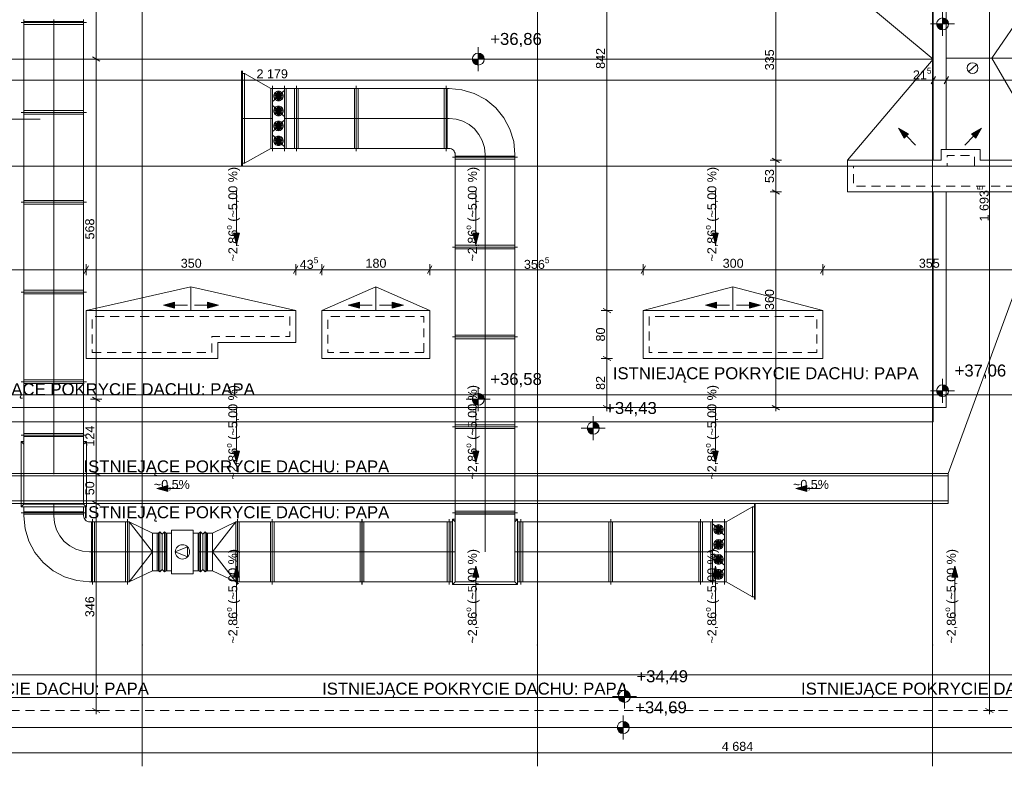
# Paper-space layout 'A-41 RZUT - DACH' of a CAD drawing. Header units: millimetres. Extents: x 0 to 594, y 0 to 450.
# Tile 6 of 15: x 190 to 354, y 109 to 233. Entities that reach past the tile are written whole.
import ezdxf
from ezdxf.xclip import XClip

# ---------------------------------------------------------------- set-up
doc = ezdxf.new("R2010")
doc.units = ezdxf.units.MM
doc.header["$MEASUREMENT"] = 0
doc.header["$XCLIPFRAME"] = 0
for name, pattern in [('ACAD_ISO03W100', [300, 120, -180]), ('DASHDOT', [254, 127, -63.5, 0, -63.5]), ('DASHDOTX2', [1000, 500, -250, 0, -250]), ('DASHED', [2000, 1000, -1000]), ('DO', [40000, 30000, -5000, 0, -5000]), ('Przer. długie kreski', [2.5, 1.5, -1])]:
    doc.linetypes.add(name, pattern=pattern)
for name, color, linetype in [('A_dach', 7, 'Continuous'), ('A_podrys', 7, 'Continuous'), ('A_wymiary', 7, 'Continuous')]:
    doc.layers.add(name, color=color, linetype=linetype)
for name, color, linetype, lineweight in [('A_dach_Nr_pióra__1', 7, 'Continuous', 20), ('A_dach_Nr_pióra__2', 8, 'Continuous', 13), ('A_linie przekroju_Nr_pióra__1', 7, 'Continuous', 20), ('A_wymiary_Nr_pióra__1', 7, 'Continuous', 20), ('A_wymiary_Nr_pióra__2', 8, 'Continuous', 13), ('A_ściany_Nr_pióra__1', 7, 'Continuous', 20), ('A_ściany_Nr_pióra__2', 8, 'Continuous', 13)]:
    doc.layers.add(name, color=color, linetype=linetype, lineweight=lineweight)
doc.layers.add('A_osie_Nr_pióra__16', color=7, linetype='Continuous', lineweight=5, true_color=0x0f0f0f)
doc.layers.add('A_sanitarne_Nr_pióra__6', color=7, linetype='Continuous', lineweight=13, true_color=0xa9a9a9)
doc.styles.add('STYL_AUTOMATYCZNY_1', font='arial.ttf')
doc.styles.add('STYL_AUTOMATYCZNY_5', font='arial.ttf')

# ---------------------------------------------------------------- blocks, each defined once
blk = doc.blocks.new('Rysunek_1_1', base_point=(-1565.26, -200.27))
at = {"layer": 'A_dach', "linetype": 'Continuous', "lineweight": 13}
for points in [[(336.34, 215.15), (337.31, 213.48), (338.01, 214.19)], [(350.23, 215.15), (348.55, 214.19), (349.26, 213.48)], [(225.75, 195.72), (226.25, 197.59), (225.25, 197.59)], [(265.75, 195.72), (266.25, 197.59), (265.25, 197.59)], [(305.75, 195.72), (306.25, 197.59), (305.25, 197.59)], [(213.57, 185.54), (215.44, 185.04), (215.44, 186.04)], [(222.78, 185.54), (220.91, 186.04), (220.91, 185.04)], [(244.43, 185.54), (246.3, 185.04), (246.3, 186.04)], [(253.64, 185.54), (251.77, 186.04), (251.77, 185.04)], [(304.1, 185.54), (305.96, 185.04), (305.96, 186.04)], [(313.3, 185.54), (311.43, 186.04), (311.43, 185.04)], [(225.75, 159.28), (226.25, 161.15), (225.25, 161.15)], [(265.75, 159.28), (266.25, 161.15), (265.25, 161.15)], [(305.75, 159.28), (306.25, 161.15), (305.25, 161.15)], [(212.44, 154.93), (214.31, 154.43), (214.31, 155.43)], [(319.19, 154.93), (321.06, 154.43), (321.06, 155.43)], [(225.75, 141.97), (225.25, 140.1), (226.25, 140.1)], [(265.75, 141.97), (265.25, 140.1), (266.25, 140.1)], [(305.75, 141.97), (305.25, 140.1), (306.25, 140.1)], [(345.75, 141.97), (345.25, 140.1), (346.25, 140.1)]]:
    blk.add_hatch(color=8, dxfattribs=at).paths.add_polyline_path(points)
at = {"layer": 'A_wymiary', "linetype": 'Continuous', "lineweight": 13}
for points in [[(343.71, 232.55), (344.71, 232.55), (344.63, 232.93), (344.41, 233.25), (344.09, 233.47), (343.71, 233.55)], [(343.71, 232.55), (342.71, 232.55), (342.78, 232.16), (343, 231.84), (343.32, 231.62), (343.71, 231.55)], [(266.15, 226.67), (267.15, 226.67), (267.08, 227.05), (266.86, 227.38), (266.54, 227.6), (266.15, 227.67)], [(266.15, 226.67), (265.15, 226.67), (265.23, 226.29), (265.45, 225.96), (265.77, 225.75), (266.15, 225.67)], [(343.71, 171.27), (342.71, 171.27), (342.78, 170.88), (343, 170.56), (343.32, 170.34), (343.71, 170.27)], [(343.71, 171.27), (344.71, 171.27), (344.63, 171.65), (344.41, 171.97), (344.09, 172.19), (343.71, 172.27)], [(266.15, 169.85), (265.15, 169.85), (265.23, 169.46), (265.45, 169.14), (265.77, 168.92), (266.15, 168.85)], [(266.15, 169.85), (267.15, 169.85), (267.08, 170.23), (266.86, 170.55), (266.54, 170.77), (266.15, 170.85)], [(285.35, 165.01), (284.35, 165.01), (284.43, 164.63), (284.65, 164.3), (284.97, 164.08), (285.35, 164.01)], [(285.35, 165.01), (286.35, 165.01), (286.28, 165.39), (286.06, 165.72), (285.73, 165.93), (285.35, 166.01)], [(290.56, 120.19), (289.56, 120.19), (289.64, 119.81), (289.86, 119.49), (290.18, 119.27), (290.56, 119.19)], [(290.56, 120.19), (291.56, 120.19), (291.49, 120.58), (291.27, 120.9), (290.95, 121.12), (290.56, 121.19)], [(290.36, 115), (291.36, 115), (291.28, 115.38), (291.07, 115.7), (290.74, 115.92), (290.36, 116)], [(290.36, 115), (289.36, 115), (289.43, 114.61), (289.65, 114.29), (289.98, 114.07), (290.36, 114)]]:
    blk.add_hatch(color=8, dxfattribs=at).paths.add_polyline_path(points)
at = {"layer": 'A_dach_Nr_pióra__1', "color": 7, "linetype": 'Continuous', "lineweight": 20}
blk.add_line((349.38, 225.77), (348.05, 224.56), dxfattribs=at)
at = {"layer": 'A_dach_Nr_pióra__1', "color": 7, "linetype": 'Continuous', "lineweight": 20, "flags": 128}
for points in [[(361.81, 204.47), (327.81, 204.47), (327.81, 209.77), (343.48, 209.77), (343.48, 211.57), (350.01, 211.57), (350.01, 209.77), (361.81, 209.77)], [(200.67, 176.65), (222.67, 176.65), (222.67, 179.34), (235.67, 179.34), (235.67, 184.65), (200.67, 184.65)], [(258.05, 176.65), (240.03, 176.65), (240.03, 184.65), (258.05, 184.65)], [(323.7, 176.65), (293.7, 176.65), (293.7, 184.65), (323.7, 184.65)]]:
    blk.add_lwpolyline(points, close=True, dxfattribs=at)
at = {"layer": 'A_dach_Nr_pióra__1', "color": 7, "linetype": 'Przer. długie kreski', "lineweight": 20, "flags": 128}
blk.add_lwpolyline([(360.81, 205.47), (328.81, 205.47), (328.81, 208.77), (344.48, 208.77), (344.48, 210.57), (349.01, 210.57), (349.01, 208.77), (360.81, 208.77)], close=True, dxfattribs=at)
at = {"layer": 'A_dach_Nr_pióra__1', "color": 7, "linetype": 'Continuous', "lineweight": 20}
blk.add_circle((348.71, 225.17), 0.9, dxfattribs=at)
at = {"layer": 'A_dach_Nr_pióra__2', "color": 8, "linetype": 'Continuous', "lineweight": 13}
for p, q in [((342.16, 226.67), (321.82, 243.56)), ((351.92, 226.81), (363.81, 244.17)), ((342.16, 226.67), (77.7, 226.67)), ((342.16, 226.67), (327.81, 209.77)), ((344.31, 226.81), (537.1, 226.81)), ((361.81, 209.77), (351.92, 226.81)), ((336.34, 215.15), (338.01, 214.19)), ((336.34, 215.15), (337.31, 213.48)), ((338.01, 214.19), (337.31, 213.48)), ((339.17, 212.32), (337.66, 213.83)), ((347.4, 212.32), (348.91, 213.83)), ((350.23, 215.15), (348.55, 214.19)), ((349.26, 213.48), (348.55, 214.19)), ((350.23, 215.15), (349.26, 213.48)), ((225.75, 204.64), (225.75, 197.59)), ((265.75, 204.64), (265.75, 197.59)), ((305.75, 204.64), (305.75, 197.59)), ((344.66, 157.45), (361.81, 204.47)), ((225.25, 197.59), (226.25, 197.59)), ((225.75, 195.72), (225.25, 197.59)), ((225.75, 195.72), (226.25, 197.59)), ((265.25, 197.59), (266.25, 197.59)), ((265.75, 195.72), (265.25, 197.59)), ((265.75, 195.72), (266.25, 197.59)), ((305.25, 197.59), (306.25, 197.59)), ((305.75, 195.72), (305.25, 197.59)), ((305.75, 195.72), (306.25, 197.59)), ((218.17, 188.65), (200.67, 184.65)), ((218.17, 184.65), (218.17, 188.65)), ((218.17, 188.65), (235.67, 184.65)), ((249.04, 188.65), (240.03, 184.65)), ((249.04, 184.65), (249.04, 188.65)), ((249.04, 188.65), (258.05, 184.65)), ((308.7, 188.65), (293.7, 184.65)), ((308.7, 184.65), (308.7, 188.65)), ((308.7, 188.65), (323.7, 184.65)), ((213.57, 185.54), (215.44, 186.04)), ((215.44, 186.04), (215.44, 185.04)), ((220.91, 185.04), (220.91, 186.04)), ((222.78, 185.54), (220.91, 186.04)), ((244.43, 185.54), (246.3, 186.04)), ((246.3, 186.04), (246.3, 185.04)), ((251.77, 185.04), (251.77, 186.04)), ((253.64, 185.54), (251.77, 186.04)), ((304.1, 185.54), (305.96, 186.04)), ((305.96, 186.04), (305.96, 185.04)), ((311.43, 185.04), (311.43, 186.04)), ((313.3, 185.54), (311.43, 186.04)), ((213.57, 185.54), (215.44, 185.04)), ((217.57, 185.54), (215.44, 185.54)), ((218.78, 185.54), (220.91, 185.54)), ((222.78, 185.54), (220.91, 185.04)), ((244.43, 185.54), (246.3, 185.04)), ((248.43, 185.54), (246.3, 185.54)), ((249.64, 185.54), (251.77, 185.54)), ((253.64, 185.54), (251.77, 185.04)), ((304.1, 185.54), (305.96, 185.04)), ((308.1, 185.54), (305.96, 185.54)), ((309.3, 185.54), (311.43, 185.54)), ((313.3, 185.54), (311.43, 185.04)), ((225.75, 168.2), (225.75, 161.15)), ((265.75, 168.2), (265.75, 161.15)), ((305.75, 168.2), (305.75, 161.15)), ((342.16, 166.05), (342.16, 168.44)), ((122.75, 166.05), (342.16, 166.05)), ((225.25, 161.15), (226.25, 161.15)), ((225.75, 159.28), (225.25, 161.15)), ((225.75, 159.28), (226.25, 161.15)), ((265.25, 161.15), (266.25, 161.15)), ((265.75, 159.28), (265.25, 161.15)), ((265.75, 159.28), (266.25, 161.15)), ((305.25, 161.15), (306.25, 161.15)), ((305.75, 159.28), (305.25, 161.15)), ((305.75, 159.28), (306.25, 161.15)), ((80.2, 157.45), (344.66, 157.45)), ((80.2, 157.05), (344.66, 157.05)), ((344.66, 152.45), (344.66, 157.45)), ((212.44, 154.93), (214.31, 155.43)), ((212.44, 154.93), (214.31, 154.43)), ((214.31, 155.43), (214.31, 154.43)), ((216.44, 154.93), (214.31, 154.93)), ((319.19, 154.93), (321.06, 155.43)), ((319.19, 154.93), (321.06, 154.43)), ((321.06, 155.43), (321.06, 154.43)), ((323.19, 154.93), (321.06, 154.93)), ((80.2, 152.85), (344.66, 152.85)), ((80.2, 152.45), (344.66, 152.45)), ((225.75, 141.97), (225.25, 140.1)), ((225.75, 141.97), (226.25, 140.1)), ((265.75, 141.97), (265.25, 140.1)), ((265.75, 141.97), (266.25, 140.1)), ((305.75, 141.97), (305.25, 140.1)), ((305.75, 141.97), (306.25, 140.1)), ((345.75, 141.97), (345.25, 140.1)), ((345.75, 141.97), (346.25, 140.1)), ((226.25, 140.1), (225.25, 140.1)), ((225.75, 133.05), (225.75, 140.1)), ((266.25, 140.1), (265.25, 140.1)), ((265.75, 133.05), (265.75, 140.1)), ((306.25, 140.1), (305.25, 140.1)), ((305.75, 133.05), (305.75, 140.1)), ((346.25, 140.1), (345.25, 140.1)), ((345.75, 133.05), (345.75, 140.1))]:
    blk.add_line(p, q, dxfattribs=at)
at = {"layer": 'A_dach_Nr_pióra__2', "color": 8, "linetype": 'Przer. długie kreski', "lineweight": 13, "flags": 128}
for points in [[(201.67, 177.65), (221.67, 177.65), (221.67, 180.34), (234.67, 180.34), (234.67, 183.65), (201.67, 183.65)], [(257.05, 177.65), (241.03, 177.65), (241.03, 183.65), (257.05, 183.65)], [(322.7, 177.65), (294.7, 177.65), (294.7, 183.65), (322.7, 183.65)]]:
    blk.add_lwpolyline(points, close=True, dxfattribs=at)
at = {"layer": 'A_linie przekroju_Nr_pióra__1', "color": 7, "linetype": 'ACAD_ISO03W100', "lineweight": 20}
blk.add_line((72.96, 216.64), (546.15, 216.64), dxfattribs=at)
at = {"layer": 'A_osie_Nr_pióra__16', "color": 250, "linetype": 'DASHDOTX2', "lineweight": 5, "true_color": 0x0f0f0f}
for p, q in [((210.04, 328.26), (210.04, 128.77)), ((276.04, 328.26), (276.04, 128.77)), ((342.04, 328.26), (342.04, 128.77)), ((548.35, 208.81), (79.73, 208.81)), ((548.35, 170.58), (79.73, 170.58)), ((210.04, 128.77), (210.04, 108.52)), ((276.04, 128.77), (276.04, 108.52)), ((342.04, 128.77), (342.04, 108.52)), ((548.35, 123.82), (79.73, 123.82))]:
    blk.add_line(p, q, dxfattribs=at)
for p in [(210.04, 128.77), (210.04, 128.77), (276.04, 128.77), (276.04, 128.77), (342.04, 128.77), (342.04, 128.77)]:
    blk.add_point(p, dxfattribs=at)
at = {"layer": 'A_sanitarne_Nr_pióra__6', "color": 253, "linetype": 'Continuous', "lineweight": 13, "true_color": 0xa9a9a9}
for p, q in [((200.69, 232.76), (189.79, 232.76)), ((190.24, 233.26), (190.24, 152.34)), ((200.24, 232.96), (190.24, 232.96)), ((200.24, 232.46), (190.24, 232.46)), ((200.24, 152.34), (200.24, 233.26)), ((226.63, 208.81), (226.63, 224.71)), ((226.78, 208.81), (226.78, 224.71)), ((231.48, 221.76), (227.08, 224.26)), ((227.08, 209.26), (227.08, 224.26)), ((227.18, 224.2), (227.18, 224.26)), ((231.78, 211.31), (231.78, 222.21)), ((233.78, 211.31), (233.78, 222.21)), ((235.78, 211.31), (235.78, 222.21)), ((245.78, 222.21), (245.78, 211.31)), ((260.78, 211.31), (260.78, 222.21)), ((261.28, 221.76), (231.48, 221.76)), ((231.48, 211.76), (231.48, 221.76)), ((231.9, 219.63), (233.67, 221.39)), ((231.98, 220.51), (233.58, 220.51)), ((232.02, 220.76), (233.55, 220.26)), ((232.02, 220.26), (233.55, 220.76)), ((232.14, 220.98), (233.43, 220.04)), ((232.14, 220.04), (233.43, 220.98)), ((232.31, 221.16), (233.25, 219.86)), ((232.31, 219.86), (233.25, 221.16)), ((232.54, 221.27), (233.03, 219.75)), ((232.54, 219.75), (233.03, 221.27)), ((232.78, 221.31), (232.78, 219.71)), ((234.08, 211.76), (234.08, 221.76)), ((235.48, 211.76), (235.48, 221.76)), ((236.08, 221.76), (236.08, 211.76)), ((245.48, 221.76), (245.48, 211.76)), ((246.08, 211.76), (246.08, 221.76)), ((260.48, 211.76), (260.48, 221.76)), ((260.98, 221.76), (260.98, 211.76)), ((233.67, 217.13), (231.9, 218.89)), ((232.54, 218.77), (233.03, 217.25)), ((232.54, 217.25), (233.03, 218.77)), ((232.78, 218.81), (232.78, 217.21)), ((200.69, 217.76), (189.79, 217.76)), ((200.24, 218.06), (190.24, 218.06)), ((200.24, 217.46), (190.24, 217.46)), ((231.98, 218.01), (233.58, 218.01)), ((232.02, 218.26), (233.55, 217.76)), ((232.02, 217.76), (233.55, 218.26)), ((232.14, 218.48), (233.43, 217.54)), ((232.14, 217.54), (233.43, 218.48)), ((232.31, 218.66), (233.25, 217.36)), ((232.31, 217.36), (233.25, 218.66)), ((231.9, 214.63), (233.67, 216.39)), ((231.98, 215.51), (233.58, 215.51)), ((232.02, 215.76), (233.55, 215.26)), ((232.02, 215.26), (233.55, 215.76)), ((232.14, 215.98), (233.43, 215.04)), ((232.14, 215.04), (233.43, 215.98)), ((232.31, 216.16), (233.25, 214.86)), ((232.31, 214.86), (233.25, 216.16)), ((232.54, 216.27), (233.03, 214.75)), ((232.54, 214.75), (233.03, 216.27)), ((232.78, 216.31), (232.78, 214.71)), ((233.67, 212.13), (231.9, 213.89)), ((232.78, 213.81), (232.78, 212.21)), ((231.98, 213.01), (233.58, 213.01)), ((232.02, 213.26), (233.55, 212.76)), ((232.02, 212.76), (233.55, 213.26)), ((232.14, 213.48), (233.43, 212.54)), ((232.14, 212.54), (233.43, 213.48)), ((232.31, 213.66), (233.25, 212.36)), ((232.31, 212.36), (233.25, 213.66)), ((232.54, 213.77), (233.03, 212.25)), ((232.54, 212.25), (233.03, 213.77)), ((231.48, 211.76), (227.08, 209.26)), ((261.28, 211.76), (231.48, 211.76)), ((262.28, 210.76), (262.28, 150.84)), ((272.28, 150.84), (272.28, 210.76)), ((226.78, 209.26), (227.18, 209.26)), ((227.18, 209.26), (227.18, 209.32)), ((272.73, 210.26), (261.83, 210.26)), ((272.28, 210.46), (262.28, 210.46)), ((272.28, 209.96), (262.28, 209.96)), ((200.69, 202.76), (189.79, 202.76)), ((200.24, 203.06), (190.24, 203.06)), ((200.24, 202.46), (190.24, 202.46)), ((272.73, 195.26), (261.83, 195.26)), ((272.28, 195.56), (262.28, 195.56)), ((272.28, 194.96), (262.28, 194.96)), ((200.69, 187.76), (189.79, 187.76)), ((200.24, 188.06), (190.24, 188.06)), ((200.24, 187.46), (190.24, 187.46)), ((272.73, 180.26), (261.83, 180.26)), ((272.28, 180.56), (262.28, 180.56)), ((272.28, 179.96), (262.28, 179.96)), ((200.69, 172.76), (189.79, 172.76)), ((200.24, 173.06), (190.24, 173.06)), ((200.24, 172.46), (190.24, 172.46)), ((272.73, 165.26), (261.83, 165.26)), ((272.28, 165.56), (262.28, 165.56)), ((272.28, 164.96), (262.28, 164.96)), ((200.69, 163.84), (189.79, 163.84)), ((200.24, 164.14), (190.24, 164.14)), ((190.24, 163.64), (200.24, 163.64)), ((189.79, 162.79), (189.79, 151.89)), ((190.24, 162.34), (189.79, 162.79)), ((190.24, 162.79), (189.79, 162.79)), ((200.69, 162.79), (200.24, 162.34)), ((200.69, 162.79), (200.24, 162.79)), ((200.69, 151.89), (200.69, 162.79)), ((189.79, 151.89), (190.24, 152.34)), ((189.79, 151.89), (200.69, 151.89)), ((200.24, 152.34), (190.24, 152.34)), ((190.24, 150.34), (190.24, 151.89)), ((200.69, 151.89), (200.24, 152.34)), ((200.24, 150.34), (200.24, 151.89)), ((311.98, 151.84), (307.58, 149.34)), ((311.88, 151.84), (311.88, 151.78)), ((311.98, 151.84), (311.98, 136.84)), ((312.28, 152.29), (312.28, 136.39)), ((312.43, 152.29), (312.43, 136.39)), ((200.69, 150.84), (189.79, 150.84)), ((190.24, 151.04), (200.24, 151.04)), ((200.24, 150.64), (190.24, 150.64)), ((201.74, 138.89), (201.74, 149.79)), ((207.54, 138.89), (207.54, 149.79)), ((225.94, 138.89), (225.94, 149.79)), ((231.74, 149.79), (231.74, 138.89)), ((246.73, 138.89), (246.73, 149.79)), ((246.74, 149.79), (246.74, 138.89)), ((261.28, 138.89), (261.28, 149.79)), ((272.73, 150.84), (261.83, 150.84)), ((261.83, 150.84), (272.73, 150.84)), ((261.83, 149.79), (261.83, 138.89)), ((262.28, 149.34), (261.83, 149.79)), ((262.28, 149.79), (261.83, 149.79)), ((272.28, 151.14), (262.28, 151.14)), ((262.28, 139.34), (262.28, 150.84)), ((262.28, 150.64), (272.28, 150.64)), ((272.28, 150.84), (272.28, 139.34)), ((272.73, 149.79), (272.28, 149.34)), ((272.73, 149.79), (272.28, 149.79)), ((272.73, 138.89), (272.73, 149.79)), ((273.28, 149.79), (273.28, 138.89)), ((288.28, 149.79), (288.28, 138.89)), ((303.28, 149.79), (303.28, 138.89)), ((305.28, 149.79), (305.28, 138.89)), ((307.28, 149.79), (307.28, 138.89)), ((201.24, 149.34), (207.84, 149.34)), ((201.54, 149.34), (201.54, 139.34)), ((202.04, 139.34), (202.04, 149.34)), ((207.24, 139.34), (207.24, 149.34)), ((211.74, 144.34), (207.84, 149.34)), ((207.84, 149.34), (211.74, 147.49)), ((207.84, 139.34), (207.84, 149.34)), ((221.74, 147.49), (225.64, 149.34)), ((225.64, 149.34), (221.74, 144.34)), ((225.64, 149.34), (261.83, 149.34)), ((225.64, 149.34), (225.64, 139.34)), ((226.24, 149.34), (226.24, 139.34)), ((231.44, 149.34), (231.44, 139.34)), ((232.04, 149.34), (232.04, 139.34)), ((246.44, 149.34), (246.44, 139.34)), ((247.03, 139.34), (247.03, 149.34)), ((260.98, 139.34), (260.98, 149.34)), ((261.58, 149.34), (261.58, 139.34)), ((272.73, 149.34), (307.58, 149.34)), ((272.98, 149.34), (272.98, 139.34)), ((273.58, 149.34), (273.58, 139.34)), ((287.98, 149.34), (287.98, 139.34)), ((288.58, 149.34), (288.58, 139.34)), ((302.98, 149.34), (302.98, 139.34)), ((303.58, 149.34), (303.58, 139.34)), ((304.98, 149.34), (304.98, 139.34)), ((305.4, 148.97), (307.17, 147.2)), ((307.08, 148.09), (305.48, 148.09)), ((307.05, 147.84), (305.52, 148.33)), ((307.05, 148.33), (305.52, 147.84)), ((306.93, 147.62), (305.64, 148.56)), ((306.93, 148.56), (305.64, 147.62)), ((306.75, 147.44), (305.81, 148.73)), ((306.75, 148.73), (305.81, 147.44)), ((306.53, 147.33), (306.04, 148.85)), ((306.53, 148.85), (306.04, 147.33)), ((306.28, 147.29), (306.28, 148.89)), ((307.58, 149.34), (307.58, 139.34)), ((212.74, 147.49), (211.74, 147.49)), ((211.74, 141.19), (211.74, 147.49)), ((212.54, 141.19), (212.54, 147.49)), ((212.94, 147.69), (212.74, 147.49)), ((212.74, 141.19), (212.74, 147.49)), ((212.94, 140.99), (212.94, 147.69)), ((213.34, 147.29), (212.94, 147.69)), ((213.74, 147.69), (213.34, 147.29)), ((213.34, 141.39), (213.34, 147.29)), ((213.74, 140.99), (213.74, 147.69)), ((213.94, 147.49), (213.74, 147.69)), ((213.94, 147.49), (214.94, 147.49)), ((213.94, 141.19), (213.94, 147.49)), ((214.14, 141.19), (214.14, 147.49)), ((214.94, 140.69), (214.94, 147.99)), ((214.94, 147.99), (218.54, 147.99)), ((218.54, 140.69), (218.54, 147.99)), ((218.54, 147.49), (219.54, 147.49)), ((219.34, 141.19), (219.34, 147.49)), ((219.54, 147.49), (219.74, 147.69)), ((219.54, 147.49), (219.54, 141.19)), ((219.74, 147.69), (219.74, 140.99)), ((219.74, 147.69), (220.14, 147.29)), ((220.14, 147.29), (220.54, 147.69)), ((220.14, 147.29), (220.14, 141.39)), ((220.54, 147.69), (220.54, 140.99)), ((220.54, 147.69), (220.74, 147.49)), ((220.74, 147.49), (220.74, 141.19)), ((220.74, 147.49), (221.74, 147.49)), ((220.94, 147.49), (220.94, 141.19)), ((221.74, 147.49), (221.74, 141.19)), ((307.17, 146.47), (305.4, 144.7)), ((306.28, 144.79), (306.28, 146.39)), ((217.59, 145.19), (215.54, 144.34)), ((217.59, 143.49), (217.59, 145.19)), ((307.08, 145.59), (305.48, 145.59)), ((307.05, 145.34), (305.52, 145.83)), ((307.05, 145.83), (305.52, 145.34)), ((306.93, 145.12), (305.64, 146.06)), ((306.93, 146.06), (305.64, 145.12)), ((306.75, 144.94), (305.81, 146.23)), ((306.75, 146.23), (305.81, 144.94)), ((306.53, 144.83), (306.04, 146.35)), ((306.53, 146.35), (306.04, 144.83)), ((207.84, 139.34), (211.74, 144.34)), ((215.54, 144.34), (217.59, 143.49)), ((221.74, 144.34), (225.64, 139.34)), ((305.4, 143.97), (307.17, 142.2)), ((307.08, 143.09), (305.48, 143.09)), ((307.05, 142.84), (305.52, 143.33)), ((307.05, 143.33), (305.52, 142.84)), ((306.93, 142.62), (305.64, 143.56)), ((306.93, 143.56), (305.64, 142.62)), ((306.75, 142.44), (305.81, 143.73)), ((306.75, 143.73), (305.81, 142.44)), ((306.53, 142.33), (306.04, 143.85)), ((306.53, 143.85), (306.04, 142.33)), ((306.28, 142.29), (306.28, 143.89)), ((307.17, 141.47), (305.4, 139.7)), ((207.84, 139.34), (211.74, 141.19)), ((212.74, 141.19), (211.74, 141.19)), ((212.94, 140.99), (212.74, 141.19)), ((213.34, 141.39), (212.94, 140.99)), ((213.74, 140.99), (213.34, 141.39)), ((213.94, 141.19), (213.74, 140.99)), ((213.94, 141.19), (214.94, 141.19)), ((218.54, 140.69), (214.94, 140.69)), ((218.54, 141.19), (219.54, 141.19)), ((219.54, 141.19), (219.74, 140.99)), ((219.74, 140.99), (220.14, 141.39)), ((220.14, 141.39), (220.54, 140.99)), ((220.54, 140.99), (220.74, 141.19)), ((220.74, 141.19), (221.74, 141.19)), ((225.64, 139.34), (221.74, 141.19)), ((307.08, 140.59), (305.48, 140.59)), ((307.05, 140.34), (305.52, 140.83)), ((307.05, 140.83), (305.52, 140.34)), ((306.93, 140.12), (305.64, 141.06)), ((306.93, 141.06), (305.64, 140.12)), ((306.75, 139.94), (305.81, 141.23)), ((306.75, 141.23), (305.81, 139.94)), ((306.53, 139.83), (306.04, 141.35)), ((306.53, 141.35), (306.04, 139.83)), ((306.28, 139.79), (306.28, 141.39)), ((201.24, 139.34), (207.84, 139.34)), ((261.83, 139.34), (225.64, 139.34)), ((261.83, 138.89), (262.28, 139.34)), ((261.83, 138.89), (272.73, 138.89)), ((272.28, 139.34), (262.28, 139.34)), ((272.73, 138.89), (272.28, 139.34)), ((272.73, 139.34), (307.58, 139.34)), ((307.58, 139.34), (311.98, 136.84)), ((311.88, 136.89), (311.88, 136.84)), ((312.28, 136.84), (311.88, 136.84))]:
    blk.add_line(p, q, dxfattribs=at)
at = {"layer": 'A_sanitarne_Nr_pióra__6', "color": 253, "linetype": 'DO', "lineweight": 13, "true_color": 0xa9a9a9}
for p, q in [((195.24, 233.26), (195.24, 157.34)), ((195.24, 152.34), (195.24, 150.34)), ((201.24, 144.34), (214.14, 144.34))]:
    blk.add_line(p, q, dxfattribs=at)
at = {"layer": 'A_sanitarne_Nr_pióra__6', "color": 253, "linetype": 'DASHED', "lineweight": 13, "true_color": 0xa9a9a9}
for p, q in [((226.78, 224.26), (227.18, 224.26)), ((312.28, 151.84), (311.88, 151.84))]:
    blk.add_line(p, q, dxfattribs=at)
at = {"layer": 'A_sanitarne_Nr_pióra__6', "color": 253, "linetype": 'DASHDOT', "lineweight": 13, "true_color": 0xa9a9a9}
for p, q in [((231.78, 216.76), (226.78, 216.76)), ((233.78, 216.76), (261.28, 216.76)), ((267.28, 210.76), (267.28, 150.84)), ((267.28, 144.34), (267.28, 150.84)), ((262.28, 144.34), (219.34, 144.34)), ((272.28, 144.34), (305.28, 144.34)), ((307.28, 144.34), (312.28, 144.34))]:
    blk.add_line(p, q, dxfattribs=at)
at = {"layer": 'A_sanitarne_Nr_pióra__6', "color": 253, "linetype": 'Continuous', "lineweight": 13, "true_color": 0xa9a9a9, "flags": 128}
for points in [[(233.58, 220.51), (233.57, 220.67), (233.52, 220.82), (233.45, 220.95), (233.35, 221.07), (233.23, 221.17), (233.09, 221.25), (232.94, 221.29), (232.78, 221.31), (232.63, 221.29), (232.48, 221.25), (232.34, 221.17), (232.22, 221.07), (232.12, 220.95), (232.05, 220.82), (232, 220.67), (231.98, 220.51), (232, 220.35), (232.05, 220.2), (232.12, 220.06), (232.22, 219.94), (232.34, 219.84), (232.48, 219.77), (232.63, 219.72), (232.78, 219.71), (232.94, 219.72), (233.09, 219.77), (233.23, 219.84), (233.35, 219.94), (233.45, 220.06), (233.52, 220.2), (233.57, 220.35)], [(233.58, 218.01), (233.57, 218.17), (233.52, 218.32), (233.45, 218.45), (233.35, 218.57), (233.23, 218.67), (233.09, 218.75), (232.94, 218.79), (232.78, 218.81), (232.63, 218.79), (232.48, 218.75), (232.34, 218.67), (232.22, 218.57), (232.12, 218.45), (232.05, 218.32), (232, 218.17), (231.98, 218.01), (232, 217.85), (232.05, 217.7), (232.12, 217.56), (232.22, 217.44), (232.34, 217.34), (232.48, 217.27), (232.63, 217.22), (232.78, 217.21), (232.94, 217.22), (233.09, 217.27), (233.23, 217.34), (233.35, 217.44), (233.45, 217.56), (233.52, 217.7), (233.57, 217.85)], [(233.58, 215.51), (233.57, 215.67), (233.52, 215.82), (233.45, 215.95), (233.35, 216.07), (233.23, 216.17), (233.09, 216.25), (232.94, 216.29), (232.78, 216.31), (232.63, 216.29), (232.48, 216.25), (232.34, 216.17), (232.22, 216.07), (232.12, 215.95), (232.05, 215.82), (232, 215.67), (231.98, 215.51), (232, 215.35), (232.05, 215.2), (232.12, 215.06), (232.22, 214.94), (232.34, 214.84), (232.48, 214.77), (232.63, 214.72), (232.78, 214.71), (232.94, 214.72), (233.09, 214.77), (233.23, 214.84), (233.35, 214.94), (233.45, 215.06), (233.52, 215.2), (233.57, 215.35)], [(233.58, 213.01), (233.57, 213.17), (233.52, 213.32), (233.45, 213.45), (233.35, 213.57), (233.23, 213.67), (233.09, 213.75), (232.94, 213.79), (232.78, 213.81), (232.63, 213.79), (232.48, 213.75), (232.34, 213.67), (232.22, 213.57), (232.12, 213.45), (232.05, 213.32), (232, 213.17), (231.98, 213.01), (232, 212.85), (232.05, 212.7), (232.12, 212.56), (232.22, 212.44), (232.34, 212.34), (232.48, 212.27), (232.63, 212.22), (232.78, 212.21), (232.94, 212.22), (233.09, 212.27), (233.23, 212.34), (233.35, 212.44), (233.45, 212.56), (233.52, 212.7), (233.57, 212.85)], [(307.08, 148.09), (307.07, 148.24), (307.02, 148.39), (306.95, 148.53), (306.85, 148.65), (306.73, 148.75), (306.59, 148.83), (306.44, 148.87), (306.28, 148.89), (306.13, 148.87), (305.98, 148.83), (305.84, 148.75), (305.72, 148.65), (305.62, 148.53), (305.55, 148.39), (305.5, 148.24), (305.48, 148.09), (305.5, 147.93), (305.55, 147.78), (305.62, 147.64), (305.72, 147.52), (305.84, 147.42), (305.98, 147.35), (306.13, 147.3), (306.28, 147.29), (306.44, 147.3), (306.59, 147.35), (306.73, 147.42), (306.85, 147.52), (306.95, 147.64), (307.02, 147.78), (307.07, 147.93)], [(307.08, 145.59), (307.07, 145.74), (307.02, 145.89), (306.95, 146.03), (306.85, 146.15), (306.73, 146.25), (306.59, 146.33), (306.44, 146.37), (306.28, 146.39), (306.13, 146.37), (305.98, 146.33), (305.84, 146.25), (305.72, 146.15), (305.62, 146.03), (305.55, 145.89), (305.5, 145.74), (305.48, 145.59), (305.5, 145.43), (305.55, 145.28), (305.62, 145.14), (305.72, 145.02), (305.84, 144.92), (305.98, 144.85), (306.13, 144.8), (306.28, 144.79), (306.44, 144.8), (306.59, 144.85), (306.73, 144.92), (306.85, 145.02), (306.95, 145.14), (307.02, 145.28), (307.07, 145.43)], [(217.94, 144.34), (217.92, 144.57), (217.85, 144.8), (217.74, 145), (217.59, 145.19), (217.41, 145.33), (217.2, 145.45), (216.97, 145.51), (216.74, 145.54), (216.5, 145.51), (216.28, 145.45), (216.07, 145.33), (215.89, 145.19), (215.74, 145), (215.63, 144.8), (215.56, 144.57), (215.54, 144.34), (215.56, 144.1), (215.63, 143.88), (215.74, 143.67), (215.89, 143.49), (216.07, 143.34), (216.28, 143.23), (216.5, 143.16), (216.74, 143.14), (216.97, 143.16), (217.2, 143.23), (217.41, 143.34), (217.59, 143.49), (217.74, 143.67), (217.85, 143.88), (217.92, 144.1)], [(307.08, 143.09), (307.07, 143.24), (307.02, 143.39), (306.95, 143.53), (306.85, 143.65), (306.73, 143.75), (306.59, 143.83), (306.44, 143.87), (306.28, 143.89), (306.13, 143.87), (305.98, 143.83), (305.84, 143.75), (305.72, 143.65), (305.62, 143.53), (305.55, 143.39), (305.5, 143.24), (305.48, 143.09), (305.5, 142.93), (305.55, 142.78), (305.62, 142.64), (305.72, 142.52), (305.84, 142.42), (305.98, 142.35), (306.13, 142.3), (306.28, 142.29), (306.44, 142.3), (306.59, 142.35), (306.73, 142.42), (306.85, 142.52), (306.95, 142.64), (307.02, 142.78), (307.07, 142.93)], [(307.08, 140.59), (307.07, 140.74), (307.02, 140.89), (306.95, 141.03), (306.85, 141.15), (306.73, 141.25), (306.59, 141.33), (306.44, 141.37), (306.28, 141.39), (306.13, 141.37), (305.98, 141.33), (305.84, 141.25), (305.72, 141.15), (305.62, 141.03), (305.55, 140.89), (305.5, 140.74), (305.48, 140.59), (305.5, 140.43), (305.55, 140.28), (305.62, 140.14), (305.72, 140.02), (305.84, 139.92), (305.98, 139.85), (306.13, 139.8), (306.28, 139.79), (306.44, 139.8), (306.59, 139.85), (306.73, 139.92), (306.85, 140.02), (306.95, 140.14), (307.02, 140.28), (307.07, 140.43)]]:
    blk.add_lwpolyline(points, close=True, dxfattribs=at)
for points in [[(261.28, 221.76), (263.43, 221.55), (265.49, 220.92), (267.4, 219.91), (269.06, 218.54), (270.43, 216.87), (271.45, 214.97), (272.07, 212.9), (272.28, 210.76)], [(261.28, 221.76), (263.43, 221.55), (265.49, 220.92), (267.4, 219.91), (269.06, 218.54), (270.43, 216.87), (271.45, 214.97), (272.07, 212.9), (272.28, 210.76)], [(261.28, 211.76), (261.48, 211.74), (261.67, 211.68), (261.84, 211.59), (261.99, 211.47), (262.12, 211.31), (262.21, 211.14), (262.27, 210.95), (262.28, 210.76)], [(261.28, 211.76), (261.48, 211.74), (261.67, 211.68), (261.84, 211.59), (261.99, 211.47), (262.12, 211.31), (262.21, 211.14), (262.27, 210.95), (262.28, 210.76)], [(261.28, 211.76), (261.48, 211.74), (261.67, 211.68), (261.84, 211.59), (261.99, 211.47), (262.12, 211.31), (262.21, 211.14), (262.27, 210.95), (262.28, 210.76)], [(201.24, 139.34), (199.09, 139.55), (197.03, 140.17), (195.13, 141.19), (193.46, 142.56), (192.09, 144.23), (191.08, 146.13), (190.45, 148.19), (190.24, 150.34)], [(190.24, 150.34), (190.45, 148.19), (191.08, 146.13), (192.09, 144.23), (193.46, 142.56), (195.13, 141.19), (197.03, 140.17), (199.09, 139.55), (201.24, 139.34)], [(201.24, 139.34), (199.09, 139.55), (197.03, 140.17), (195.13, 141.19), (193.46, 142.56), (192.09, 144.23), (191.08, 146.13), (190.45, 148.19), (190.24, 150.34)], [(200.24, 150.34), (200.26, 150.14), (200.31, 149.95), (200.41, 149.78), (200.53, 149.63), (200.68, 149.51), (200.86, 149.41), (201.04, 149.36), (201.24, 149.34)], [(200.24, 150.34), (200.26, 150.14), (200.31, 149.95), (200.41, 149.78), (200.53, 149.63), (200.68, 149.51), (200.86, 149.41), (201.04, 149.36), (201.24, 149.34)]]:
    blk.add_lwpolyline(points, dxfattribs=at)
at = {"layer": 'A_sanitarne_Nr_pióra__6', "color": 253, "linetype": 'DASHDOT', "lineweight": 13, "true_color": 0xa9a9a9, "flags": 128}
blk.add_lwpolyline([(261.28, 216.76), (262.46, 216.64), (263.58, 216.3), (264.62, 215.75), (265.53, 215), (266.27, 214.09), (266.83, 213.06), (267.17, 211.93), (267.28, 210.76)], dxfattribs=at)
at = {"layer": 'A_sanitarne_Nr_pióra__6', "color": 253, "linetype": 'DO', "lineweight": 13, "true_color": 0xa9a9a9, "flags": 128}
blk.add_lwpolyline([(195.24, 150.34), (195.35, 149.17), (195.7, 148.04), (196.25, 147), (197, 146.09), (197.91, 145.35), (198.94, 144.79), (200.07, 144.45), (201.24, 144.34)], dxfattribs=at)
at = {"layer": 'A_wymiary_Nr_pióra__1', "color": 7, "linetype": 'Continuous', "lineweight": 20}
for p, q in [((201.71, 227.03), (202.96, 226.31)), ((342.52, 223.77), (341.79, 222.52)), ((344.67, 223.77), (343.95, 222.52)), ((315.24, 210.13), (316.49, 209.41)), ((315.24, 204.83), (316.49, 204.11)), ((201.03, 192.12), (200.31, 190.87)), ((236.03, 192.12), (235.31, 190.87)), ((240.39, 192.12), (239.67, 190.87)), ((258.41, 192.12), (257.69, 190.87)), ((294.06, 192.12), (293.34, 190.87)), ((324.06, 192.12), (323.34, 190.87)), ((287.02, 185.01), (288.27, 184.29)), ((287.02, 177.01), (288.27, 176.29)), ((201.71, 170.21), (202.96, 169.49)), ((287.02, 168.8), (288.27, 168.08)), ((315.24, 168.8), (316.49, 168.08)), ((201.71, 157.81), (202.96, 157.09)), ((201.71, 152.81), (202.96, 152.09)), ((201.71, 118.2), (202.96, 117.48)), ((350.9, 118.2), (352.15, 117.48))]:
    blk.add_line(p, q, dxfattribs=at)
at = {"layer": 'A_wymiary_Nr_pióra__2', "color": 8, "linetype": 'Continuous', "lineweight": 13}
for p, q in [((202.33, 226.67), (202.33, 287.17)), ((351.52, 117.84), (351.52, 287.17)), ((287.64, 184.65), (287.64, 268.86)), ((315.87, 209.77), (315.87, 243.27)), ((343.71, 230.55), (343.71, 234.55)), ((341.71, 232.55), (345.71, 232.55)), ((266.15, 224.67), (266.15, 228.67)), ((203.27, 226.67), (201.4, 226.67)), ((202.33, 169.85), (202.33, 226.67)), ((264.15, 226.67), (268.15, 226.67)), ((342.16, 222.2), (342.16, 224.08)), ((344.31, 222.2), (344.31, 224.08)), ((124.25, 223.14), (342.16, 223.14)), ((342.16, 223.14), (344.31, 223.14)), ((344.31, 223.14), (479.6, 223.14)), ((316.8, 209.77), (314.93, 209.77)), ((315.87, 204.47), (315.87, 209.77)), ((316.8, 204.47), (314.93, 204.47)), ((315.87, 168.44), (315.87, 204.47)), ((200.67, 190.56), (200.67, 192.43)), ((235.67, 190.56), (235.67, 192.43)), ((240.03, 190.56), (240.03, 192.43)), ((258.05, 190.56), (258.05, 192.43)), ((293.7, 190.56), (293.7, 192.43)), ((323.7, 190.56), (323.7, 192.43)), ((166.54, 191.49), (200.67, 191.49)), ((200.67, 191.49), (235.67, 191.49)), ((235.67, 191.49), (240.03, 191.49)), ((240.03, 191.49), (258.05, 191.49)), ((258.05, 191.49), (293.7, 191.49)), ((293.7, 191.49), (323.7, 191.49)), ((323.7, 191.49), (359.21, 191.49)), ((288.58, 184.65), (286.7, 184.65)), ((287.64, 176.65), (287.64, 184.65)), ((288.58, 176.65), (286.7, 176.65)), ((287.64, 168.44), (287.64, 176.65)), ((343.71, 169.27), (343.71, 173.27)), ((266.15, 167.85), (266.15, 171.85)), ((341.71, 171.27), (345.71, 171.27)), ((203.27, 169.85), (201.4, 169.85)), ((202.33, 157.45), (202.33, 169.85)), ((264.15, 169.85), (268.15, 169.85)), ((288.58, 168.44), (286.7, 168.44)), ((287.64, 167.83), (287.64, 168.44)), ((316.8, 168.44), (314.93, 168.44)), ((315.87, 167.83), (315.87, 168.44)), ((285.35, 163.01), (285.35, 167.01)), ((283.35, 165.01), (287.35, 165.01)), ((203.27, 157.45), (201.4, 157.45)), ((202.33, 152.45), (202.33, 157.45)), ((203.27, 152.45), (201.4, 152.45)), ((202.33, 117.84), (202.33, 152.45)), ((290.56, 118.19), (290.56, 122.19)), ((288.56, 120.19), (292.56, 120.19)), ((203.27, 117.84), (201.4, 117.84)), ((202.33, 117.23), (202.33, 117.84)), ((290.36, 113), (290.36, 117)), ((352.46, 117.84), (350.59, 117.84)), ((351.52, 117.23), (351.52, 117.84)), ((288.36, 115), (292.36, 115)), ((75.2, 110.78), (543.6, 110.78))]:
    blk.add_line(p, q, dxfattribs=at)
for centre in [(343.71, 232.55), (266.15, 226.67), (343.71, 171.27), (266.15, 169.85), (285.35, 165.01), (290.56, 120.19), (290.36, 115)]:
    blk.add_circle(centre, 1, dxfattribs=at)
at = {"layer": 'A_ściany_Nr_pióra__1', "color": 7, "linetype": 'Continuous', "lineweight": 20, "flags": 128}
for points in [[(80.2, 245.39), (80.2, 333.62), (538.6, 333.62), (538.6, 246.48), (537.1, 246.48), (537.1, 208.81), (538.6, 208.81), (538.6, 120), (80.2, 120), (80.2, 208.19)], [(543.6, 226.35), (543.6, 115), (75.2, 115), (75.2, 256.98)], [(342.16, 242.37), (342.16, 209.77)], [(344.31, 242.37), (344.31, 211.57)], [(342.16, 204.47), (342.16, 168.44), (143.44, 168.44)], [(344.31, 204.47), (344.31, 168.44)], [(344.31, 168.44), (121.75, 168.44), (121.75, 202.94)]]:
    blk.add_lwpolyline(points, dxfattribs=at)
at = {"layer": 'A_ściany_Nr_pióra__2', "color": 8, "linetype": 'Przer. długie kreski', "lineweight": 13, "flags": 128}
blk.add_lwpolyline([(541.03, 226.35), (541.03, 117.84), (78.25, 117.84), (78.25, 208.19)], dxfattribs=at)
at = {"layer": 'A_dach_Nr_pióra__2', "color": 8, "linetype": 'Continuous', "lineweight": 13, "char_height": 1.5, "attachment_point": 5, "rotation": 90, "style": 'STYL_AUTOMATYCZNY_1'}
for insert in [(225.17, 200.76), (265.17, 200.76), (305.17, 200.76), (225.17, 164.32), (265.17, 164.32), (305.17, 164.32), (225.17, 136.92), (265.17, 136.92), (305.17, 136.92), (345.17, 136.92)]:
    blk.add_mtext('\\A1;{\\pqc;\\fArial|b0|i0|c238|p0;\\W1.000000;~2,86\\fArial|b0|i0|c238|p0;\\W1.000000;\\A1{\\H.66x;\\So^  ;}\\fArial|b0|i0|c238|p0;\\W1.000000; (~5,00 %)}', dxfattribs=dict(at, insert=insert))
at = {"layer": 'A_dach_Nr_pióra__2', "color": 8, "linetype": 'Continuous', "lineweight": 13, "attachment_point": 5, "style": 'STYL_AUTOMATYCZNY_1'}
for s, insert, char_height in [('\\A1;{\\pqc;\\fArial|b0|i0|c238|p0;\\W1.000000;ISTNIEJĄCE POKRYCIE DACHU: PAPA}', (314.16, 173.89), 2), ('\\A1;{\\pqc;\\fArial|b0|i0|c238|p0;\\W1.000000;ISTNIEJĄCE POKRYCIE DACHU: PAPA}', (203.3, 171.22), 2), ('\\A1;{\\pqc;\\fArial|b0|i0|c238|p0;\\W1.000000;ISTNIEJĄCE POKRYCIE DACHU: PAPA}', (225.75, 158.32), 2), ('\\A1;{\\pqc;\\fArial|b0|i0|c238|p0;\\W1.000000;~0,5%}', (214.97, 155.48), 1.5), ('\\A1;{\\pqc;\\fArial|b0|i0|c238|p0;\\W1.000000;~0,5%}', (321.72, 155.48), 1.5), ('\\A1;{\\pqc;\\fArial|b0|i0|c238|p0;\\W1.000000;ISTNIEJĄCE POKRYCIE DACHU: PAPA}', (225.75, 150.67), 2), ('\\A1;{\\pqc;\\fArial|b0|i0|c238|p0;\\W1.000000;ISTNIEJĄCE POKRYCIE DACHU: PAPA}', (185.6, 121.2), 2), ('\\A1;{\\pqc;\\fArial|b0|i0|c238|p0;\\W1.000000;ISTNIEJĄCE POKRYCIE DACHU: PAPA}', (265.6, 121.2), 2), ('\\A1;{\\pqc;\\fArial|b0|i0|c238|p0;\\W1.000000;ISTNIEJĄCE POKRYCIE DACHU: PAPA}', (345.6, 121.2), 2)]:
    blk.add_mtext(s, dxfattribs=dict(at, insert=insert, char_height=char_height))
at = {"layer": 'A_wymiary_Nr_pióra__1', "color": 7, "linetype": 'Continuous', "lineweight": 20, "char_height": 1.5, "attachment_point": 7, "style": 'STYL_AUTOMATYCZNY_1'}
for s, insert in [('\\A1;{\\pql;\\fArial|b0|i0|c238|p0;\\W1.000000;21\\fArial|b0|i0|c238|p0;\\W1.000000;\\A1{\\H.66x;\\S5^  ;}}', (338.75, 222.84)), ('\\A1;{\\pql;\\fArial|b0|i0|c238|p0;\\W1.000000;43\\fArial|b0|i0|c238|p0;\\W1.000000;\\A1{\\H.66x;\\S5^  ;}}', (236.33, 191.19)), ('\\A1;{\\pql;\\fArial|b0|i0|c238|p0;\\W1.000000;356\\fArial|b0|i0|c238|p0;\\W1.000000;\\A1{\\H.66x;\\S5^  ;}}', (273.78, 191.19))]:
    blk.add_mtext(s, dxfattribs=dict(at, insert=insert))
at = {"layer": 'A_wymiary_Nr_pióra__1', "color": 7, "linetype": 'Continuous', "lineweight": 20, "char_height": 1.5, "attachment_point": 7, "rotation": 90, "style": 'STYL_AUTOMATYCZNY_5'}
for s, insert, width in [('\\A1;{\\pql;\\fArial|b0|i0|c238|p0;\\W1.000000;842}', (287.34, 225.04), 3.4323), ('\\A1;{\\pql;\\fArial|b0|i0|c238|p0;\\W1.000000;335}', (315.57, 224.8), 3.4323), ('\\A1;{\\pql;\\fArial|b0|i0|c238|p0;\\W1.000000;53}', (315.57, 205.97), 2.2882), ('\\A1;{\\pql;\\fArial|b0|i0|c238|p0;\\W1.000000;568}', (202.03, 196.54), 3.4323), ('\\A1;{\\pql;\\fArial|b0|i0|c238|p0;\\W1.000000;360}', (315.57, 184.74), 3.4323), ('\\A1;{\\pql;\\fArial|b0|i0|c238|p0;\\W1.000000;80}', (287.34, 179.5), 2.2882), ('\\A1;{\\pql;\\fArial|b0|i0|c238|p0;\\W1.000000;82}', (287.34, 171.4), 2.2882), ('\\A1;{\\pql;\\fArial|b0|i0|c238|p0;\\W1.000000;124}', (202.03, 161.93), 3.4323), ('\\A1;{\\pql;\\fArial|b0|i0|c238|p0;\\W1.000000;50}', (202.03, 153.8), 2.2882), ('\\A1;{\\pql;\\fArial|b0|i0|c238|p0;\\W1.000000;346}', (202.03, 133.43), 3.4323)]:
    blk.add_mtext(s, dxfattribs=dict(at, insert=insert, width=width))
at = {"layer": 'A_wymiary_Nr_pióra__1', "color": 7, "linetype": 'Continuous', "lineweight": 20, "char_height": 1.5, "attachment_point": 7, "style": 'STYL_AUTOMATYCZNY_5'}
for s, insert, width in [('\\A1;{\\pql;\\fArial|b0|i0|c238|p0;\\W1.000000;2\xa0179}', (229.11, 223.44), 5.1479), ('\\A1;{\\pql;\\fArial|b0|i0|c238|p0;\\W1.000000;350}', (216.46, 191.79), 3.4323), ('\\A1;{\\pql;\\fArial|b0|i0|c238|p0;\\W1.000000;180}', (247.32, 191.79), 3.4323), ('\\A1;{\\pql;\\fArial|b0|i0|c238|p0;\\W1.000000;300}', (306.98, 191.79), 3.4323), ('\\A1;{\\pql;\\fArial|b0|i0|c238|p0;\\W1.000000;355}', (339.74, 191.79), 3.4323), ('\\A1;{\\pql;\\fArial|b0|i0|c238|p0;\\W1.000000;4\xa0684}', (306.83, 111.08), 5.1479)]:
    blk.add_mtext(s, dxfattribs=dict(at, insert=insert, width=width))
at = {"layer": 'A_wymiary_Nr_pióra__1', "color": 7, "linetype": 'Continuous', "lineweight": 20, "insert": (351.83, 199.55), "char_height": 1.5, "attachment_point": 7, "rotation": 90, "style": 'STYL_AUTOMATYCZNY_1'}
blk.add_mtext('\\A1;{\\pql;\\fArial|b0|i0|c238|p0;\\W1.000000;1\xa0693\\fArial|b0|i0|c238|p0;\\W1.000000;\\A1{\\H.66x;\\S5^  ;}}', dxfattribs=at)
at = {"layer": 'A_wymiary_Nr_pióra__2', "color": 8, "linetype": 'Continuous', "lineweight": 13, "char_height": 2, "width": 8.4656, "attachment_point": 7, "style": 'STYL_AUTOMATYCZNY_5'}
for s, insert in [('\\A1;{\\pql;\\fArial|b0|i0|c238|p0;\\W1.000000;+36,86}', (268.15, 228.67)), ('\\A1;{\\pql;\\fArial|b0|i0|c238|p0;\\W1.000000;+37,06}', (345.71, 173.27)), ('\\A1;{\\pql;\\fArial|b0|i0|c238|p0;\\W1.000000;+36,58}', (268.15, 171.85)), ('\\A1;{\\pql;\\fArial|b0|i0|c238|p0;\\W1.000000;+34,43}', (287.35, 167.01)), ('\\A1;{\\pql;\\fArial|b0|i0|c238|p0;\\W1.000000;+34,49}', (292.56, 122.19)), ('\\A1;{\\pql;\\fArial|b0|i0|c238|p0;\\W1.000000;+34,69}', (292.36, 117))]:
    blk.add_mtext(s, dxfattribs=dict(at, insert=insert))

psp = doc.layouts.new('A-41 RZUT - DACH')

# ---------------------------------------------------------------- block references
at = {"layer": 'A_podrys', "color": 37, "linetype": 'Continuous', "lineweight": 5, "true_color": 0x656532}
ref = psp.add_blockref('Rysunek_1_1', (-1565.26, -200.27), dxfattribs=at)
XClip(ref).set_block_clipping_path([(53.4800267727, 102.5155578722), (574.6037730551, 428.4968918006)])

doc.saveas('drawing.dxf')
